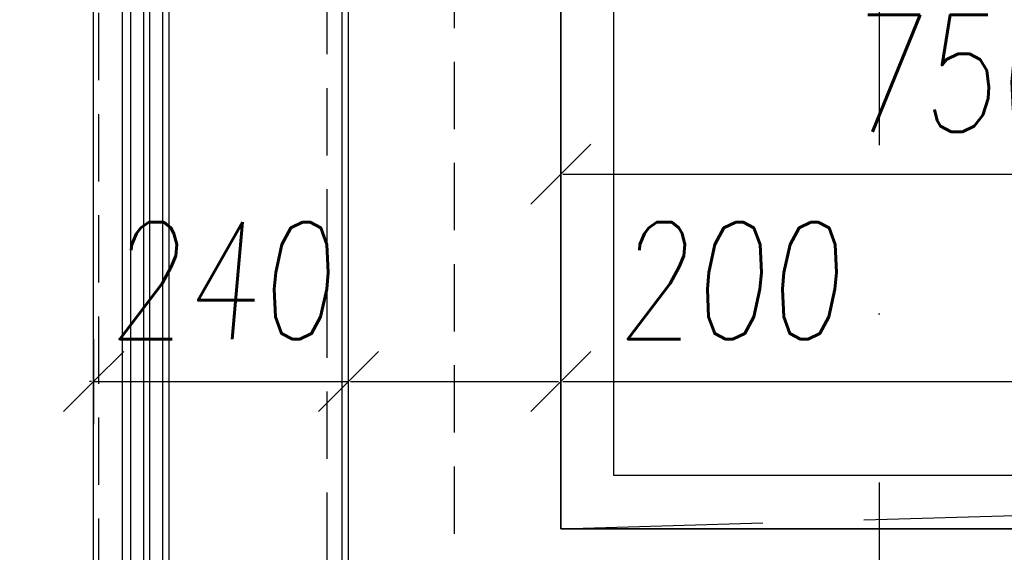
# Model space of a CAD drawing. Header units: millimetres. Extents: x 247761 to 294611, y 172579 to 236863.
# Tile 5 of 256: x 249651 to 250578, y 175033 to 175535. Entities that reach past the tile are written whole.
import ezdxf

# ---------------------------------------------------------------- set-up
doc = ezdxf.new("R2010")
doc.units = ezdxf.units.MM
for name, pattern in [('CK_Čerchovaná 50', [6, 3, -1.5, 0, -1.5]), ('ČERCHOVANÁ', [25.4, 12.7, -6.35, 0, -6.35]), ('ČÁRKOVANÁ', [19.05, 12.7, -6.35])]:
    doc.linetypes.add(name, pattern=pattern)
for name, color, linetype in [('FASÁDA DETAILNÍ', 4, 'Continuous'), ('KOTY', 7, 'Continuous'), ('KOTY 50', 7, 'Continuous'), ('NOVA', 240, 'Continuous'), ('OSY', 7, 'Continuous'), ('TENKA', 4, 'Continuous')]:
    doc.layers.add(name, color=color, linetype=linetype)
doc.layers.add('PLOCHY K PRONÁJMU', color=200, linetype='Continuous', plot=False)
doc.layers.add('PLOCHY_MISTNOSTI', color=180, linetype='Continuous', plot=False)
doc.styles.add('CS-ROMANS', font='romans.shx', dxfattribs={"width": 0.75, "oblique": 5})
doc.dimstyles.new('A_KÓTA_50', dxfattribs={"dimtxt": 110, "dimasz": 2, "dimexe": 100, "dimexo": 1500, "dimgap": 40, "dimtad": 1, "dimrnd": 1, "dimdsep": 46, "dimtxsty": 'CS-ROMANS', "dimblk": 'KOT_CARA20', "dimcen": 45, "dimse1": 1, "dimse2": 1, "dimclrd": 256, "dimclre": 256, "dimclrt": 256, "dimadec": 0, "dimazin": 0, "dimtfac": 1, "dimtix": 1, "dimtmove": 2, "dimatfit": 3, "dimldrblk": 'OBLIQUE', "dimfxl": 0, "dimtolj": 1, "dimarcsym": 0})

# ---------------------------------------------------------------- blocks, each defined once
blk = doc.blocks.new('A$C69D17D4D')
at = {"layer": 'FASÁDA DETAILNÍ'}
for p, q in [((-24897, 3238.5), (-24897, 1279)), ((-24889, 1279), (-24889, 3238.5)), ((-24877, 3238.5), (-24877, 1303)), ((-24871, 1303), (-24871, 3238.5)), ((-24859, 3238.5), (-24859, 1321)), ((-24853, 1321), (-24853, 3238.5))]:
    blk.add_line(p, q, dxfattribs=at)
for points in [[(1656, 1244), (-24924, 1244), (-24924, 24924), (1656, 24924)], [(1416, 1484), (-24684, 1484), (-24684, 24684), (1416, 24684)], [(1216, 1684), (-24484, 1684), (-24484, 24484), (1216, 24484)]]:
    blk.add_lwpolyline(points, close=True, dxfattribs=at)
at = {"layer": 'FASÁDA DETAILNÍ', "linetype": 'ČÁRKOVANÁ', "ltscale": 5}
blk.add_lwpolyline([(1651, 1249), (-24919, 1249), (-24919, 24919), (1651, 24919)], close=True, dxfattribs=at)
at = {"layer": 'FASÁDA DETAILNÍ', "color": 7, "linetype": 'ČÁRKOVANÁ', "ltscale": 5}
for points in [[(1436, 1464), (-24704, 1464), (-24704, 24704), (1436, 24704)], [(1316, 1584), (-24584, 1584), (-24584, 24584), (1316, 24584)]]:
    blk.add_lwpolyline(points, close=True, dxfattribs=at)
at = {"layer": 'FASÁDA DETAILNÍ'}
blk.add_lwpolyline([(-23870.5, 1478), (-24690, 1478), (-24690, 3227.5)], dxfattribs=at)
blk = doc.blocks.new('NOVÁ PODLAHA')
at = {"layer": 'NOVA', "linetype": 'ČÁRKOVANÁ', "ltscale": 15}
blk.add_line((0, 0), (25700, 750), dxfattribs=at)
at = {"layer": 'NOVA'}
blk.add_line((0, 300), (0, 0), dxfattribs=at)
blk.add_lwpolyline([(25700, 16457.5), (25700, 0), (0, 0), (0, 15942.5)], dxfattribs=at)
blk = doc.blocks.new('KOT_CARA20')
for p, q in [((0, 20), (0, -20)), ((0, 0), (14.14, 14.14)), ((0, 0), (-14.14, -14.14))]:
    blk.add_line(p, q)
blk = doc.blocks.new('*D55')
at = {"layer": 'Defpoints', "color": 0, "ltscale": 5, "transparency": 16777216}
for p in [(248259.56, 176855.26), (249409.11, 176855.26), (249720.52, 174615.26)]:
    blk.add_point(p, dxfattribs=at)
at = {"layer": 'KOTY 50', "lineweight": -2, "ltscale": 5, "transparency": 16777216}
blk.add_line((248259.56, 174617.26), (248259.56, 176853.26), dxfattribs=at)
at = {"layer": 'KOTY 50', "lineweight": -2, "ltscale": 5, "transparency": 16777216, "xscale": 2, "yscale": 2, "zscale": 2}
for p, rotation in [((248259.56, 176855.26), 90), ((248259.56, 174615.26), 270)]:
    blk.add_blockref('KOT_CARA20', p, dxfattribs=dict(at, rotation=rotation))
at = {"layer": 'KOTY 50', "ltscale": 5, "transparency": 16777216, "insert": (248164.56, 175735.26), "char_height": 110, "attachment_point": 5, "rotation": 90, "style": 'CS-ROMANS'}
blk.add_mtext('\\A1;2240', dxfattribs=at)
blk = doc.blocks.new('_OBLIQUE')
at = {"color": 0, "linetype": 'ByBlock', "ltscale": 15}
blk.add_line((-0.5, -0.5), (0.5, 0.5), dxfattribs=at)
blk = doc.blocks.new('*D36')
at = {"layer": 'Defpoints', "color": 0, "ltscale": 5, "transparency": 16777216}
for p in [(249720.52, 198295.26), (247928.31, 174615.26), (249720.52, 174615.26)]:
    blk.add_point(p, dxfattribs=at)
at = {"layer": 'KOTY 50', "lineweight": -2, "ltscale": 5, "transparency": 16777216}
blk.add_line((247928.31, 198293.26), (247928.31, 174617.26), dxfattribs=at)
at = {"layer": 'KOTY 50', "lineweight": -2, "ltscale": 5, "transparency": 16777216, "xscale": 2, "yscale": 2, "zscale": 2}
for p, rotation in [((247928.31, 198295.26), 90), ((247928.31, 174615.26), 270)]:
    blk.add_blockref('KOT_CARA20', p, dxfattribs=dict(at, rotation=rotation))
at = {"layer": 'KOTY 50', "ltscale": 5, "transparency": 16777216, "insert": (247833.31, 186455.26), "char_height": 110, "attachment_point": 5, "rotation": 90, "style": 'CS-ROMANS'}
blk.add_mtext('\\A1;23680', dxfattribs=at)
blk = doc.blocks.new('*D61')
at = {"layer": 'Defpoints', "color": 0, "ltscale": 5, "transparency": 16777216}
for p in [(249720.52, 175531.39), (249960.52, 175531.39), (249960.52, 175193.8)]:
    blk.add_point(p, dxfattribs=at)
at = {"layer": 'KOTY 50', "lineweight": -2, "ltscale": 5, "transparency": 16777216}
for p, q in [((249718.52, 175193.8), (249716.52, 175193.8)), ((249720.52, 175193.8), (249960.52, 175193.8)), ((249962.52, 175193.8), (249964.52, 175193.8))]:
    blk.add_line(p, q, dxfattribs=at)
at = {"layer": 'KOTY 50', "lineweight": -2, "ltscale": 5, "transparency": 16777216, "xscale": 2, "yscale": 2, "zscale": 2}
blk.add_blockref('KOT_CARA20', (249720.52, 175193.8), dxfattribs=at)
at = {"layer": 'KOTY 50', "lineweight": -2, "ltscale": 5, "transparency": 16777216, "xscale": 2, "yscale": 2, "zscale": 2, "rotation": 180}
blk.add_blockref('KOT_CARA20', (249960.52, 175193.8), dxfattribs=at)
at = {"layer": 'KOTY 50', "ltscale": 5, "transparency": 16777216, "insert": (249840.52, 175288.8), "char_height": 110, "attachment_point": 5, "style": 'CS-ROMANS'}
blk.add_mtext('\\A1;240', dxfattribs=at)
blk = doc.blocks.new('*D62')
at = {"layer": 'Defpoints', "color": 0, "ltscale": 5, "transparency": 16777216}
for p in [(249960.52, 175531.39), (250160.52, 175409.94), (250160.52, 175193.8)]:
    blk.add_point(p, dxfattribs=at)
at = {"layer": 'KOTY 50', "lineweight": -2, "ltscale": 5, "transparency": 16777216}
blk.add_line((249962.52, 175193.8), (250158.52, 175193.8), dxfattribs=at)
at = {"layer": 'KOTY 50', "lineweight": -2, "ltscale": 5, "transparency": 16777216, "xscale": 2, "yscale": 2, "zscale": 2, "rotation": 180}
blk.add_blockref('KOT_CARA20', (249960.52, 175193.8), dxfattribs=at)
at = {"layer": 'KOTY 50', "lineweight": -2, "ltscale": 5, "transparency": 16777216, "xscale": 2, "yscale": 2, "zscale": 2}
blk.add_blockref('KOT_CARA20', (250160.52, 175193.8), dxfattribs=at)
at = {"layer": 'KOTY 50', "ltscale": 5, "transparency": 16777216, "insert": (250319.24, 175288.8), "char_height": 110, "attachment_point": 5, "style": 'CS-ROMANS'}
blk.add_mtext('\\A1;200', dxfattribs=at)
blk = doc.blocks.new('*D63')
at = {"layer": 'Defpoints', "color": 0, "ltscale": 5, "transparency": 16777216}
for p in [(250160.52, 175409.94), (256673.02, 175379.47), (256673.02, 175193.8)]:
    blk.add_point(p, dxfattribs=at)
at = {"layer": 'KOTY 50', "lineweight": -2, "ltscale": 5, "transparency": 16777216}
blk.add_line((250162.52, 175193.8), (256671.02, 175193.8), dxfattribs=at)
at = {"layer": 'KOTY 50', "lineweight": -2, "ltscale": 5, "transparency": 16777216, "xscale": 2, "yscale": 2, "zscale": 2, "rotation": 180}
blk.add_blockref('KOT_CARA20', (250160.52, 175193.8), dxfattribs=at)
at = {"layer": 'KOTY 50', "lineweight": -2, "ltscale": 5, "transparency": 16777216, "xscale": 2, "yscale": 2, "zscale": 2}
blk.add_blockref('KOT_CARA20', (256673.02, 175193.8), dxfattribs=at)
at = {"layer": 'KOTY 50', "ltscale": 5, "transparency": 16777216, "insert": (253416.77, 175288.8), "char_height": 110, "attachment_point": 5, "style": 'CS-ROMANS'}
blk.add_mtext('\\A1;6512', dxfattribs=at)
blk = doc.blocks.new('*D643')
at = {"layer": 'Defpoints', "color": 0, "ltscale": 5, "transparency": 16777216}
for p in [(250910.52, 175805.26), (250160.52, 175597.88), (250910.52, 175389.12)]:
    blk.add_point(p, dxfattribs=at)
at = {"layer": 'KOTY 50', "lineweight": -2, "ltscale": 5, "transparency": 16777216}
blk.add_line((250162.52, 175389.12), (250908.52, 175389.12), dxfattribs=at)
at = {"layer": 'KOTY 50', "lineweight": -2, "ltscale": 5, "transparency": 16777216, "xscale": 2, "yscale": 2, "zscale": 2, "rotation": 180}
blk.add_blockref('KOT_CARA20', (250160.52, 175389.12), dxfattribs=at)
at = {"layer": 'KOTY 50', "lineweight": -2, "ltscale": 5, "transparency": 16777216, "xscale": 2, "yscale": 2, "zscale": 2}
blk.add_blockref('KOT_CARA20', (250910.52, 175389.12), dxfattribs=at)
at = {"layer": 'KOTY 50', "ltscale": 5, "transparency": 16777216, "insert": (250535.52, 175484.12), "char_height": 110, "attachment_point": 5, "style": 'CS-ROMANS'}
blk.add_mtext('\\A1;750', dxfattribs=at)

msp = doc.modelspace()

# ---------------------------------------------------------------- linework, layer by layer
at = {"layer": 'OSY', "linetype": 'ČERCHOVANÁ', "ltscale": 25}
msp.add_line((250460.517, 199232.667), (250460.517, 174158.02), dxfattribs=at)
at = {"layer": 'PLOCHY K PRONÁJMU', "ltscale": 5}
msp.add_lwpolyline([(250210.517, 197805.259), (275810.517, 197805.259), (275810.517, 175105.259), (250210.517, 175105.259)], close=True, dxfattribs=at)
msp.add_lwpolyline([(256970.517, 177215.259), (256450.517, 177215.259), (256450.517, 176495.259), (256970.517, 176495.259), (256710.517, 175105.259), (250210.517, 175105.259), (250210.517, 176499.259), (250716.517, 176499.259), (250716.517, 177211.259), (250210.517, 177211.259), (250210.517, 181295.259), (250720.517, 181295.259), (250720.517, 182015.259), (250210.517, 182015.259), (250210.517, 186095.259), (250720.517, 186095.259), (250720.517, 186455.259), (256510.517, 186455.259), (256510.517, 186255.259), (256710.517, 186255.259), (256710.517, 181855.259), (256510.517, 181855.259), (256510.517, 181455.259), (256910.517, 181455.259)], dxfattribs=at)
at = {"layer": 'PLOCHY_MISTNOSTI', "ltscale": 5}
msp.add_lwpolyline([(256673.017, 179680.259), (254873.017, 179680.259), (254873.017, 179092.759), (250160.517, 179092.759), (250160.517, 177092.759), (250260.517, 177092.759), (250260.517, 177155.259), (250660.517, 177155.259), (250660.517, 176555.259), (250260.517, 176555.259), (250260.517, 176617.759), (250160.517, 176617.759), (250160.517, 175055.259), (256673.017, 175055.259), (256673.017, 176555.259), (256510.517, 176555.259), (256510.517, 177155.259), (256673.017, 177155.259), (256673.017, 179680.259)], close=True, dxfattribs=at)
at = {"layer": 'TENKA', "linetype": 'CK_Čerchovaná 50', "ltscale": 50}
msp.add_line((250160.517, 174855.259), (250160.517, 198055.259), dxfattribs=at)
at = {"layer": 'TENKA', "ltscale": 20}
msp.add_lwpolyline([(256673.017, 175055.259), (250160.517, 175055.259), (250160.517, 179217.759)], dxfattribs=at)

# ---------------------------------------------------------------- block references
at = {"layer": 'KOTY'}
msp.add_blockref('NOVÁ PODLAHA', (250160.517, 175055.259), dxfattribs=at)
at = {"layer": 'NOVA', "ltscale": 300}
msp.add_blockref('A$C69D17D4D', (274644.517, 173371.259), dxfattribs=at)

# ---------------------------------------------------------------- dimensions: what is measured, and where the dimension line sits
at = {"layer": 'KOTY 50', "ltscale": 5}
for base, p1, p2, picture, middle in [((247928.311, 174615.259), (249720.517, 198295.259), (249720.517, 174615.259), '*D36', (247833.311, 186455.259)), ((248259.564, 176855.259), (249720.517, 174615.259), (249409.106, 176855.259), '*D55', (248164.564, 175735.259))]:
    dim = msp.add_linear_dim(base=base, p1=p1, p2=p2, angle=90, dimstyle='A_KÓTA_50', dxfattribs=at)
    dim.commit()
    dim.dimension.update_dxf_attribs({"geometry": picture, "text_midpoint": middle})
for base, p1, p2, picture, middle in [((250910.517, 175389.123), (250160.517, 175597.884), (250910.517, 175805.259), '*D643', (250535.517, 175484.123)), ((249960.517, 175193.797), (249720.517, 175531.388), (249960.517, 175531.388), '*D61', (249840.517, 175288.797)), ((256673.017, 175193.797), (250160.517, 175409.942), (256673.017, 175379.47), '*D63', (253416.767, 175288.797))]:
    dim = msp.add_linear_dim(base=base, p1=p1, p2=p2, dimstyle='A_KÓTA_50', dxfattribs=at)
    dim.commit()
    dim.dimension.update_dxf_attribs({"geometry": picture, "text_midpoint": middle})
dim = msp.add_linear_dim(base=(250160.517, 175193.797), p1=(249960.517, 175531.388), p2=(250160.517, 175409.942), dimstyle='A_KÓTA_50', dxfattribs=at)
dim.commit()
dim.dimension.update_dxf_attribs({"geometry": '*D62', "text_midpoint": (250319.244, 175288.797), "dimtype": 128})

doc.saveas('drawing.dxf')
